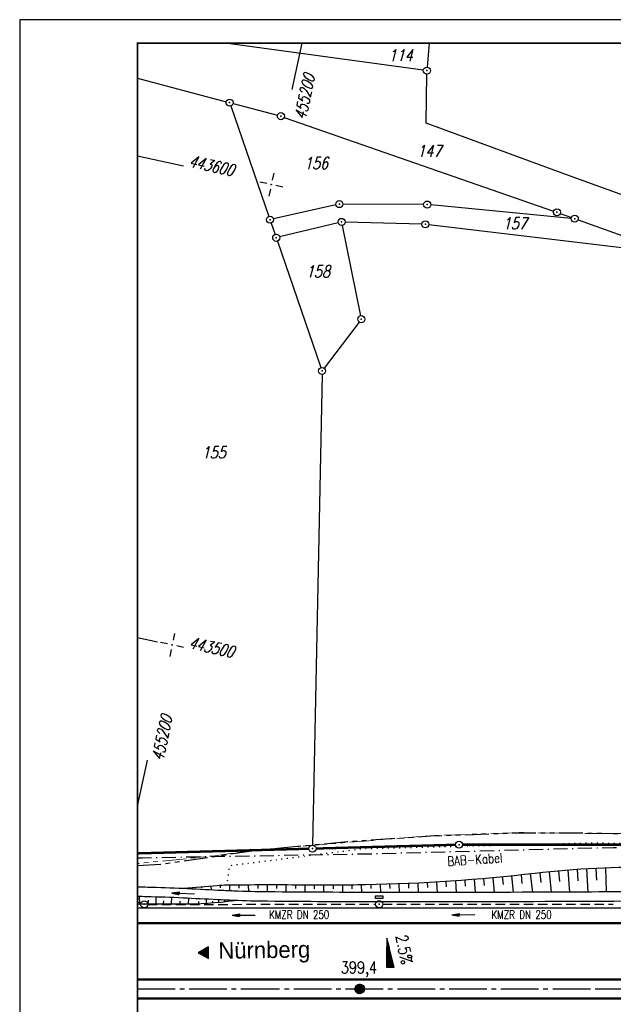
# Model space of a CAD drawing. Extents: x 0 to 1135, y 0 to 420.
# Tile 9 of 61: x 0 to 126, y 211 to 420. Entities that reach past the tile are written whole.
import ezdxf
from ezdxf.enums import TextEntityAlignment as Align

# ---------------------------------------------------------------- set-up
doc = ezdxf.new("R2010")
doc.units = 0
doc.header["$LTSCALE"] = 2
doc.header["$MEASUREMENT"] = 0
for name, pattern in [('ACHSE', [5.5, 4, -0.5, 0.5, -0.5]), ('AUSGEZOGEN', [0]), ('BAB-FM2', [2.6, 1.5, -0.5, 0.1, -0.5]), ('GESTRICH-X2', [1.5, 1, -0.5]), ('PHANTOMX2', [5, 2.5, -0.5, 0.5, -0.5, 0.5, -0.5]), ('PUNKTX2_STR', [0.6, 0.1, -0.5])]:
    doc.linetypes.add(name, pattern=pattern)
doc.layers.get('0').update_dxf_attribs({"color": 8, "linetype": 'AUSGEZOGEN'})
for name, color, linetype in [('ACHSETOP', 250, 'ACHSE'), ('BAB_FM', 8, 'BAB-FM2'), ('BOESCHG', 8, 'AUSGEZOGEN'), ('DURCHL', 200, 'GESTRICH-X2'), ('FBRTOP', 8, 'AUSGEZOGEN'), ('FLSTNR', 8, 'AUSGEZOGEN'), ('GEF', 8, 'AUSGEZOGEN'), ('GRENZL', 8, 'AUSGEZOGEN'), ('GRENZL-BAB', 7, 'AUSGEZOGEN'), ('GRENZP', 8, 'AUSGEZOGEN'), ('GRENZP-BAB', 7, 'AUSGEZOGEN'), ('HEKT_B', 250, 'CONTINUOUS'), ('KANAL', 200, 'GESTRICH-X2'), ('Lichtwellenleiter COLT', 8, 'PHANTOMX2'), ('Lichtwellenleiter GLH', 8, 'PHANTOMX2'), ('MULDE', 8, 'AUSGEZOGEN'), ('NETZ', 250, 'AUSGEZOGEN'), ('NUTZUNG', 8, 'PUNKTX2_STR'), ('PFEIL', 200, 'CONTINUOUS'), ('PFEILTOP', 8, 'AUSGEZOGEN'), ('RAHMEN', 250, 'AUSGEZOGEN'), ('RICHTUNG', 250, 'CONTINUOUS'), ('SCHSYMBOL', 200, 'AUSGEZOGEN'), ('TEXTO', 200, 'CONTINUOUS')]:
    doc.layers.add(name, color=color, linetype=linetype)
doc.styles.add('ROMANS', font='romans.shx', dxfattribs={"width": 0.8})
doc.styles.add('UNIR-O', font='unir_o.shx')

# ---------------------------------------------------------------- blocks, each defined once
blk = doc.blocks.new('IKR')
at = {"color": 0}
for p, q in [((0, 1), (0, 2.5)), ((-2.5, 0), (-1, 0)), ((1, 0), (2.5, 0)), ((0, -2.5), (0, -1))]:
    blk.add_line(p, q, dxfattribs=at)
blk.add_circle((0, 0), 0.05, dxfattribs=at)
blk.add_point((0, 0), dxfattribs=at)
blk = doc.blocks.new('GST')
at = {"color": 0}
blk.add_circle((0, 0), 0.75, dxfattribs=at)
blk.add_point((0, 0), dxfattribs=at)
blk = doc.blocks.new('10')
blk.add_blockref('GST', (0, 0))
blk = doc.blocks.new('13')
blk.add_lwpolyline([(0.76, 1.22), (-0.75, 1.22), (-0.75, 1.8), (0.76, 1.8)], close=True)
at = {"rotation": 180}
blk.add_blockref('GST', (0, 0), dxfattribs=at)
blk = doc.blocks.new('*X18')
at = {"color": 0}
for p, q in [((212.23, 257.39), (213.24, 258.4)), ((212.24, 257.33), (213.31, 258.4)), ((212.24, 257.47), (213.17, 258.4)), ((212.24, 257.26), (213.37, 258.39)), ((212.24, 257.55), (213.09, 258.39)), ((212.25, 257.2), (213.43, 258.38)), ((212.26, 257.63), (213, 258.37)), ((212.27, 257.14), (213.49, 258.37)), ((212.28, 257.09), (213.55, 258.35)), ((212.29, 257.73), (212.9, 258.35)), ((212.3, 257.04), (213.6, 258.33)), ((212.32, 256.99), (213.65, 258.31)), ((212.34, 257.86), (212.78, 258.29)), ((212.35, 256.94), (213.69, 258.29)), ((212.37, 256.9), (213.74, 258.26)), ((212.4, 256.85), (213.78, 258.24)), ((212.43, 256.81), (213.83, 258.21)), ((212.46, 256.77), (213.86, 258.18)), ((212.49, 256.73), (213.9, 258.14)), ((212.53, 256.7), (213.94, 258.11)), ((212.56, 256.66), (213.97, 258.07)), ((212.6, 256.63), (214.01, 258.03)), ((212.64, 256.6), (214.04, 257.99)), ((212.68, 256.57), (214.07, 257.95)), ((212.73, 256.54), (214.09, 257.91)), ((212.77, 256.52), (214.12, 257.86)), ((212.82, 256.49), (214.14, 257.82)), ((212.87, 256.47), (214.16, 257.77)), ((212.92, 256.45), (214.18, 257.72)), ((212.97, 256.44), (214.2, 257.66)), ((213.03, 256.42), (214.21, 257.6)), ((213.09, 256.41), (214.22, 257.54)), ((213.16, 256.41), (214.23, 257.48)), ((213.22, 256.4), (214.23, 257.41)), ((213.3, 256.41), (214.23, 257.34)), ((213.38, 256.41), (214.22, 257.26)), ((213.46, 256.43), (214.2, 257.17)), ((213.56, 256.46), (214.18, 257.07)), ((213.69, 256.51), (214.12, 256.95))]:
    blk.add_line(p, q, dxfattribs=at)
blk = doc.blocks.new('SRMAST2')
at = {"color": 0}
blk.add_circle((0, 0), 0.999, dxfattribs=at)
blk.add_point((0, 0), dxfattribs=at)
blk.add_blockref('*X18', (-213.23, -257.4))
blk = doc.blocks.new('PFEIL2')
at = {"color": 0}
for p, q in [((0.88, 0), (-2.4, -0.01)), ((0.88, -0.27), (0.88, 0.28)), ((0.88, 0.28), (2.43, 0.01)), ((0.91, 0.27), (0.88, 0.26)), ((0.97, 0.26), (0.88, 0.25)), ((1.02, 0.25), (0.88, 0.23)), ((1.07, 0.24), (0.88, 0.21)), ((1.13, 0.23), (0.88, 0.19)), ((1.18, 0.22), (0.88, 0.17)), ((1.24, 0.21), (0.88, 0.15)), ((1.29, 0.21), (0.88, 0.14)), ((1.34, 0.2), (0.88, 0.12)), ((1.4, 0.19), (0.88, 0.1)), ((1.45, 0.18), (0.88, 0.08)), ((1.51, 0.17), (0.88, 0.06)), ((1.56, 0.16), (0.88, 0.04)), ((1.61, 0.15), (0.88, 0.02)), ((1.67, 0.14), (0.88, 0.01)), ((1.72, 0.13), (0.88, -0.01)), ((1.78, 0.12), (0.88, -0.03)), ((1.83, 0.11), (0.88, -0.05)), ((1.88, 0.1), (0.88, -0.07)), ((1.94, 0.09), (0.88, -0.09)), ((2.05, 0.08), (0.88, -0.12)), ((1.99, 0.08), (0.88, -0.11)), ((2.1, 0.07), (0.88, -0.14)), ((2.15, 0.06), (0.88, -0.16)), ((2.21, 0.05), (0.88, -0.18)), ((2.26, 0.04), (0.88, -0.2)), ((2.32, 0.03), (0.88, -0.22)), ((2.37, 0.02), (0.88, -0.23)), ((2.42, 0.01), (0.88, -0.25)), ((2.43, 0.01), (0.88, -0.27))]:
    blk.add_line(p, q, dxfattribs=at)
blk = doc.blocks.new('RPFEIL')
at = {"color": 0}
for p, q in [((0, 0), (-1.25, -2.17)), ((-1.15, -2.17), (-1.15, -1.99)), ((-1.05, -2.17), (-1.05, -1.82)), ((-0.95, -2.17), (-0.95, -1.65)), ((-0.85, -2.17), (-0.85, -1.47)), ((-0.75, -2.17), (-0.75, -1.3)), ((-0.65, -2.17), (-0.65, -1.13)), ((-0.55, -2.17), (-0.55, -0.95)), ((-0.45, -2.17), (-0.45, -0.78)), ((-0.35, -2.17), (-0.35, -0.61)), ((-0.25, -2.17), (-0.25, -0.43)), ((-0.15, -2.17), (-0.15, -0.26)), ((-0.05, -2.17), (-0.05, -0.09)), ((1.25, -2.17), (0, 0)), ((0.05, -2.17), (0.05, -0.09)), ((0.15, -2.17), (0.15, -0.26)), ((0.25, -2.17), (0.25, -0.43)), ((0.35, -2.17), (0.35, -0.61)), ((0.45, -2.17), (0.45, -0.78)), ((0.55, -2.17), (0.55, -0.95)), ((0.65, -2.17), (0.65, -1.13)), ((0.75, -2.17), (0.75, -1.3)), ((0.85, -2.17), (0.85, -1.47)), ((0.95, -2.17), (0.95, -1.65)), ((1.05, -2.17), (1.05, -1.82)), ((1.15, -2.17), (1.15, -1.99)), ((-1.25, -2.17), (1.25, -2.17))]:
    blk.add_line(p, q, dxfattribs=at)
blk = doc.blocks.new('*X16')
at = {"color": 0}
for p, q in [((725.83, 193.84), (727.44, 195.45)), ((725.83, 193.85), (727.43, 195.45)), ((725.83, 193.86), (727.42, 195.45)), ((725.83, 193.87), (727.41, 195.45)), ((725.83, 193.88), (727.4, 195.45)), ((725.83, 193.89), (727.39, 195.45)), ((725.83, 193.9), (727.38, 195.45)), ((725.83, 193.91), (727.37, 195.45)), ((725.83, 193.91), (727.37, 195.45)), ((725.83, 193.92), (727.36, 195.45)), ((725.83, 193.93), (727.35, 195.45)), ((725.83, 193.94), (727.34, 195.45)), ((725.83, 193.95), (727.33, 195.45)), ((725.83, 193.96), (727.32, 195.45)), ((725.83, 193.97), (727.31, 195.45)), ((725.83, 193.98), (727.3, 195.45)), ((725.83, 193.99), (727.29, 195.45)), ((725.83, 193.99), (727.29, 195.45)), ((725.83, 194), (727.28, 195.45)), ((725.83, 194.01), (727.27, 195.45)), ((725.83, 194.02), (727.26, 195.45)), ((725.83, 194.03), (727.25, 195.45)), ((725.83, 194.04), (727.24, 195.45)), ((725.83, 194.05), (727.23, 195.45)), ((725.83, 194.06), (727.22, 195.45)), ((725.83, 194.06), (727.21, 195.45)), ((725.83, 194.07), (727.21, 195.45)), ((725.83, 194.08), (727.2, 195.45)), ((725.83, 194.09), (727.19, 195.45)), ((725.83, 194.1), (727.18, 195.45)), ((725.83, 194.11), (727.17, 195.45)), ((725.83, 194.12), (727.16, 195.45)), ((725.83, 194.13), (727.15, 195.45)), ((725.83, 194.14), (727.14, 195.45)), ((725.83, 194.14), (727.14, 195.45)), ((725.83, 194.15), (727.13, 195.45)), ((725.83, 194.16), (727.12, 195.45)), ((725.83, 194.17), (727.11, 195.45)), ((725.83, 194.18), (727.1, 195.45)), ((725.83, 194.19), (727.09, 195.45)), ((725.83, 194.2), (727.08, 195.45)), ((725.83, 194.21), (727.07, 195.45)), ((725.83, 194.21), (727.06, 195.45)), ((725.83, 194.22), (727.06, 195.45)), ((725.83, 194.23), (727.05, 195.45)), ((725.83, 194.24), (727.04, 195.45)), ((725.83, 194.25), (727.03, 195.45)), ((725.83, 194.26), (727.02, 195.45)), ((725.83, 194.27), (727.01, 195.45)), ((725.83, 194.28), (727, 195.45)), ((725.83, 194.29), (726.99, 195.45)), ((725.83, 194.29), (726.99, 195.45)), ((725.83, 194.3), (726.98, 195.45)), ((725.83, 194.31), (726.97, 195.45)), ((725.83, 194.32), (726.96, 195.45)), ((725.83, 194.33), (726.95, 195.45)), ((725.83, 194.34), (726.94, 195.45)), ((725.83, 194.35), (726.93, 195.45)), ((725.83, 194.36), (726.92, 195.45)), ((725.83, 194.37), (726.91, 195.45)), ((725.83, 194.37), (726.91, 195.45)), ((725.83, 194.38), (726.9, 195.45)), ((725.83, 194.39), (726.89, 195.45)), ((725.83, 194.4), (726.88, 195.45)), ((725.83, 194.41), (726.87, 195.45)), ((725.83, 194.42), (726.86, 195.45)), ((725.83, 194.43), (726.85, 195.45)), ((725.83, 194.44), (726.84, 195.45)), ((725.83, 194.44), (726.83, 195.45)), ((725.83, 194.45), (726.83, 195.45)), ((725.83, 194.46), (726.82, 195.45)), ((725.83, 194.47), (726.81, 195.45)), ((725.83, 194.48), (726.8, 195.45)), ((725.83, 194.49), (726.79, 195.45)), ((725.83, 194.5), (726.78, 195.45)), ((725.83, 194.51), (726.77, 195.45)), ((725.83, 194.52), (726.76, 195.45)), ((725.83, 194.52), (726.76, 195.45)), ((725.83, 194.53), (726.75, 195.45)), ((725.83, 194.54), (726.74, 195.45)), ((725.83, 194.55), (726.73, 195.45)), ((725.83, 194.56), (726.72, 195.45)), ((725.83, 194.57), (726.71, 195.45)), ((725.83, 194.58), (726.7, 195.45)), ((725.83, 194.59), (726.69, 195.45)), ((725.83, 194.59), (726.68, 195.45)), ((725.83, 194.6), (726.68, 195.45)), ((725.83, 194.61), (726.67, 195.45)), ((725.83, 194.62), (726.66, 195.45)), ((725.83, 194.63), (726.65, 195.45)), ((725.83, 194.64), (726.64, 195.45)), ((725.83, 194.65), (726.63, 195.45)), ((725.83, 194.66), (726.62, 195.45)), ((725.83, 194.67), (726.61, 195.45)), ((725.83, 194.67), (726.61, 195.45)), ((725.83, 194.68), (726.6, 195.45)), ((725.83, 194.69), (726.59, 195.45)), ((725.83, 194.7), (726.58, 195.45)), ((725.83, 194.71), (726.57, 195.45)), ((725.83, 194.72), (726.56, 195.45)), ((725.83, 194.73), (726.55, 195.45)), ((725.83, 194.74), (726.54, 195.45)), ((725.83, 194.75), (726.53, 195.45)), ((725.83, 194.75), (726.53, 195.45)), ((725.83, 194.76), (726.52, 195.45)), ((725.83, 194.77), (726.51, 195.45)), ((725.83, 194.78), (726.5, 195.45)), ((725.83, 194.79), (726.49, 195.45)), ((725.83, 194.8), (726.48, 195.45)), ((725.83, 194.81), (726.47, 195.45)), ((725.83, 194.82), (726.46, 195.45)), ((725.83, 194.82), (726.45, 195.45)), ((725.83, 194.83), (726.45, 195.45)), ((725.83, 194.84), (726.44, 195.45)), ((725.83, 194.85), (726.43, 195.45)), ((725.83, 194.86), (726.42, 195.45)), ((725.83, 194.87), (726.41, 195.45)), ((725.83, 194.88), (726.4, 195.45)), ((725.83, 194.89), (726.39, 195.45)), ((725.83, 194.9), (726.38, 195.45)), ((725.83, 194.9), (726.38, 195.45)), ((725.83, 194.91), (726.37, 195.45)), ((725.83, 194.92), (726.36, 195.45)), ((725.83, 194.93), (726.35, 195.45)), ((725.83, 194.94), (726.34, 195.45)), ((725.83, 194.95), (726.33, 195.45)), ((725.83, 194.96), (726.32, 195.45)), ((725.83, 194.97), (726.31, 195.45)), ((725.83, 194.98), (726.3, 195.45)), ((725.83, 194.98), (726.3, 195.45)), ((725.83, 194.99), (726.29, 195.45)), ((725.83, 195), (726.28, 195.45)), ((725.83, 195.01), (726.27, 195.45)), ((725.83, 195.02), (726.26, 195.45)), ((725.83, 195.03), (726.25, 195.45)), ((725.83, 195.04), (726.24, 195.45)), ((725.83, 195.05), (726.23, 195.45)), ((725.83, 195.05), (726.22, 195.45)), ((725.83, 195.06), (726.22, 195.45)), ((725.83, 195.07), (726.21, 195.45)), ((725.83, 195.08), (726.2, 195.45)), ((725.83, 195.09), (726.19, 195.45)), ((725.83, 195.1), (726.18, 195.45)), ((725.83, 195.11), (726.17, 195.45)), ((725.83, 195.12), (726.16, 195.45)), ((725.83, 195.13), (726.15, 195.45)), ((725.83, 195.13), (726.15, 195.45)), ((725.83, 195.14), (726.14, 195.45)), ((725.83, 195.15), (726.13, 195.45)), ((725.83, 195.16), (726.12, 195.45)), ((725.83, 195.17), (726.11, 195.45)), ((725.83, 195.18), (726.1, 195.45)), ((725.83, 195.19), (726.09, 195.45)), ((725.83, 195.2), (726.08, 195.45)), ((725.83, 195.2), (726.07, 195.45)), ((725.83, 195.21), (726.07, 195.45)), ((725.83, 195.22), (726.06, 195.45)), ((725.83, 195.23), (726.05, 195.45)), ((725.83, 195.24), (726.04, 195.45)), ((725.83, 195.25), (726.03, 195.45)), ((725.83, 195.26), (726.02, 195.45)), ((725.83, 195.27), (726.01, 195.45)), ((725.83, 195.28), (726, 195.45)), ((725.83, 195.28), (726, 195.45)), ((725.83, 195.29), (725.99, 195.45)), ((725.83, 195.3), (725.98, 195.45)), ((725.83, 195.31), (725.97, 195.45)), ((725.83, 195.32), (725.96, 195.45)), ((725.83, 195.33), (725.95, 195.45)), ((725.83, 195.34), (725.94, 195.45)), ((725.83, 195.35), (725.93, 195.45)), ((725.83, 195.36), (725.92, 195.45)), ((725.83, 195.36), (725.92, 195.45)), ((725.83, 195.37), (725.91, 195.45)), ((725.83, 195.38), (725.9, 195.45)), ((725.83, 195.39), (725.89, 195.45)), ((725.83, 195.4), (725.88, 195.45)), ((725.83, 195.41), (725.87, 195.45)), ((725.83, 195.42), (725.86, 195.45)), ((725.83, 195.43), (725.85, 195.45)), ((725.83, 195.43), (725.84, 195.45)), ((725.83, 195.44), (725.84, 195.45)), ((725.83, 193.83), (727.43, 195.43)), ((725.83, 193.82), (727.43, 195.42)), ((725.83, 193.81), (727.43, 195.41)), ((725.83, 193.8), (727.42, 195.4)), ((725.83, 193.79), (727.42, 195.38)), ((725.83, 193.78), (727.42, 195.37)), ((725.83, 193.77), (727.41, 195.36)), ((725.83, 193.76), (727.41, 195.35)), ((725.83, 193.76), (727.41, 195.34)), ((725.83, 193.75), (727.4, 195.32)), ((725.83, 193.74), (727.4, 195.31)), ((725.83, 193.73), (727.4, 195.3)), ((725.83, 193.72), (727.4, 195.29)), ((725.83, 193.71), (727.39, 195.28)), ((725.83, 193.7), (727.39, 195.26)), ((725.83, 193.69), (727.39, 195.25)), ((725.83, 193.68), (727.38, 195.24)), ((725.83, 193.68), (727.38, 195.23)), ((725.83, 193.67), (727.38, 195.22)), ((725.83, 193.66), (727.37, 195.2)), ((725.83, 193.65), (727.37, 195.19)), ((725.83, 193.64), (727.37, 195.18)), ((725.83, 193.63), (727.36, 195.17)), ((725.83, 193.62), (727.36, 195.16)), ((725.83, 193.61), (727.36, 195.14)), ((725.83, 193.61), (727.35, 195.13)), ((725.83, 193.6), (727.35, 195.12)), ((725.83, 193.59), (727.35, 195.11)), ((725.83, 193.58), (727.34, 195.1)), ((725.83, 193.57), (727.34, 195.08)), ((725.83, 193.56), (727.34, 195.07)), ((725.83, 193.55), (727.34, 195.06)), ((725.83, 193.54), (727.33, 195.05)), ((725.83, 193.53), (727.33, 195.04)), ((725.83, 193.53), (727.33, 195.02)), ((725.83, 193.52), (727.32, 195.01)), ((725.83, 193.51), (727.32, 195)), ((725.83, 193.5), (727.32, 194.99)), ((725.83, 193.49), (727.31, 194.98)), ((725.83, 193.48), (727.31, 194.96)), ((725.83, 193.47), (727.31, 194.95)), ((725.83, 193.46), (727.3, 194.94)), ((725.83, 193.45), (727.3, 194.93)), ((725.83, 193.45), (727.3, 194.92)), ((725.83, 193.44), (727.29, 194.91)), ((725.83, 193.43), (727.29, 194.89)), ((725.83, 193.42), (727.29, 194.88)), ((725.83, 193.41), (727.29, 194.87)), ((725.83, 193.4), (727.28, 194.86)), ((725.83, 193.39), (727.28, 194.85)), ((725.83, 193.38), (727.28, 194.83)), ((725.83, 193.38), (727.27, 194.82)), ((725.83, 193.37), (727.27, 194.81)), ((725.83, 193.36), (727.27, 194.8)), ((725.83, 193.35), (727.26, 194.79)), ((725.83, 193.34), (727.26, 194.77)), ((725.83, 193.33), (727.26, 194.76)), ((725.83, 193.32), (727.25, 194.75)), ((725.83, 193.31), (727.25, 194.74)), ((725.83, 193.3), (727.25, 194.73)), ((725.83, 193.3), (727.24, 194.71)), ((725.83, 193.29), (727.24, 194.7)), ((725.83, 193.28), (727.24, 194.69)), ((725.83, 193.27), (727.23, 194.68)), ((725.83, 193.26), (727.23, 194.67)), ((725.83, 193.25), (727.23, 194.65)), ((725.83, 193.24), (727.23, 194.64)), ((725.83, 193.23), (727.22, 194.63)), ((725.83, 193.22), (727.22, 194.62)), ((725.83, 193.22), (727.22, 194.61)), ((725.83, 193.21), (727.21, 194.59)), ((725.83, 193.2), (727.21, 194.58)), ((725.83, 193.19), (727.21, 194.57)), ((725.83, 193.18), (727.2, 194.56)), ((725.83, 193.17), (727.2, 194.55)), ((725.83, 193.16), (727.2, 194.53)), ((725.83, 193.15), (727.19, 194.52)), ((725.83, 193.15), (727.19, 194.51)), ((725.83, 193.14), (727.19, 194.5)), ((725.83, 193.13), (727.18, 194.49)), ((725.83, 193.12), (727.18, 194.47)), ((725.83, 193.11), (727.18, 194.46)), ((725.83, 193.1), (727.17, 194.45)), ((725.83, 193.09), (727.17, 194.44)), ((725.83, 193.08), (727.17, 194.43)), ((725.83, 193.07), (727.17, 194.41)), ((725.83, 193.07), (727.16, 194.4)), ((725.83, 193.06), (727.16, 194.39)), ((725.83, 193.05), (727.16, 194.38)), ((725.83, 193.04), (727.15, 194.37)), ((725.83, 193.03), (727.15, 194.35)), ((725.83, 193.02), (727.15, 194.34)), ((725.83, 193.01), (727.14, 194.33)), ((725.83, 193), (727.14, 194.32)), ((725.83, 193), (727.14, 194.31)), ((725.83, 192.99), (727.13, 194.29)), ((725.83, 192.98), (727.13, 194.28)), ((725.83, 192.97), (727.13, 194.27)), ((725.83, 192.96), (727.12, 194.26)), ((725.83, 192.95), (727.12, 194.25)), ((725.83, 192.94), (727.12, 194.23)), ((725.83, 192.93), (727.11, 194.22)), ((725.83, 192.92), (727.11, 194.21)), ((725.83, 192.92), (727.11, 194.2)), ((725.83, 192.91), (727.11, 194.19)), ((725.83, 192.9), (727.1, 194.17)), ((725.83, 192.89), (727.1, 194.16)), ((725.83, 192.88), (727.1, 194.15)), ((725.83, 192.87), (727.09, 194.14)), ((725.83, 192.86), (727.09, 194.13)), ((725.83, 192.85), (727.09, 194.11)), ((725.83, 192.84), (727.08, 194.1)), ((725.83, 192.84), (727.08, 194.09)), ((725.83, 192.83), (727.08, 194.08)), ((725.83, 192.82), (727.07, 194.07)), ((725.83, 192.81), (727.07, 194.05)), ((725.83, 192.8), (727.07, 194.04)), ((725.83, 192.79), (727.06, 194.03)), ((725.83, 192.78), (727.06, 194.02)), ((725.83, 192.77), (727.06, 194.01)), ((725.83, 192.77), (727.05, 193.99)), ((725.83, 192.76), (727.05, 193.98)), ((725.83, 192.75), (727.05, 193.97)), ((725.83, 192.74), (727.05, 193.96)), ((725.83, 192.73), (727.04, 193.95)), ((725.83, 192.72), (727.04, 193.93)), ((725.83, 192.71), (727.04, 193.92)), ((725.83, 192.7), (727.03, 193.91)), ((725.83, 192.69), (727.03, 193.9)), ((725.83, 192.69), (727.03, 193.89)), ((725.83, 192.68), (727.02, 193.87)), ((725.83, 192.67), (727.02, 193.86)), ((725.83, 192.66), (727.02, 193.85)), ((725.83, 192.65), (727.01, 193.84)), ((725.83, 192.64), (727.01, 193.83)), ((725.83, 192.63), (727.01, 193.81)), ((725.83, 192.62), (727, 193.8)), ((725.83, 192.62), (727, 193.79)), ((725.83, 192.61), (727, 193.78)), ((725.83, 192.6), (726.99, 193.77)), ((725.83, 192.59), (726.99, 193.75)), ((725.83, 192.58), (726.99, 193.74)), ((725.83, 192.57), (726.99, 193.73)), ((725.83, 192.56), (726.98, 193.72)), ((725.83, 192.55), (726.98, 193.71)), ((725.83, 192.54), (726.98, 193.69)), ((725.83, 192.54), (726.97, 193.68)), ((725.83, 192.53), (726.97, 193.67)), ((725.83, 192.52), (726.97, 193.66)), ((725.83, 192.51), (726.96, 193.65)), ((725.83, 192.5), (726.96, 193.63)), ((725.83, 192.49), (726.96, 193.62)), ((725.83, 192.48), (726.95, 193.61)), ((725.83, 192.47), (726.95, 193.6)), ((725.83, 192.46), (726.95, 193.59)), ((725.83, 192.46), (726.94, 193.57)), ((725.83, 192.45), (726.94, 193.56)), ((725.83, 192.44), (726.94, 193.55)), ((725.83, 192.43), (726.94, 193.54)), ((725.83, 192.42), (726.93, 193.53)), ((725.83, 192.41), (726.93, 193.51)), ((725.83, 192.4), (726.93, 193.5)), ((725.83, 192.39), (726.92, 193.49)), ((725.83, 192.39), (726.92, 193.48)), ((725.83, 192.38), (726.92, 193.47)), ((725.83, 192.37), (726.91, 193.45)), ((725.83, 192.36), (726.91, 193.44)), ((725.83, 192.35), (726.91, 193.43)), ((725.83, 192.34), (726.9, 193.42)), ((725.83, 192.33), (726.9, 193.41)), ((725.83, 192.32), (726.9, 193.39)), ((725.83, 192.31), (726.89, 193.38)), ((725.83, 192.31), (726.89, 193.37)), ((725.83, 192.3), (726.89, 193.36)), ((725.83, 192.29), (726.88, 193.35)), ((725.83, 192.28), (726.88, 193.33)), ((725.83, 192.27), (726.88, 193.32)), ((725.83, 192.26), (726.88, 193.31)), ((725.83, 192.25), (726.87, 193.3)), ((725.83, 192.24), (726.87, 193.29)), ((725.83, 192.24), (726.87, 193.27)), ((725.83, 192.23), (726.86, 193.26)), ((725.83, 192.22), (726.86, 193.25)), ((725.83, 192.21), (726.86, 193.24)), ((725.83, 192.2), (726.85, 193.23)), ((725.83, 192.19), (726.85, 193.21)), ((725.83, 192.18), (726.85, 193.2)), ((725.83, 192.17), (726.84, 193.19)), ((725.83, 192.16), (726.84, 193.18)), ((725.83, 192.16), (726.84, 193.17)), ((725.83, 192.15), (726.83, 193.15)), ((725.83, 192.14), (726.83, 193.14)), ((725.83, 192.13), (726.83, 193.13)), ((725.83, 192.12), (726.82, 193.12)), ((725.83, 192.11), (726.82, 193.11)), ((725.83, 192.1), (726.82, 193.09)), ((725.83, 192.09), (726.82, 193.08)), ((725.83, 192.08), (726.81, 193.07)), ((725.83, 192.08), (726.81, 193.06)), ((725.83, 192.07), (726.81, 193.05)), ((725.83, 192.06), (726.8, 193.03)), ((725.83, 192.05), (726.8, 193.02)), ((725.83, 192.04), (726.8, 193.01)), ((725.83, 192.03), (726.79, 193)), ((725.83, 192.02), (726.79, 192.99)), ((725.83, 192.01), (726.79, 192.97)), ((725.83, 192.01), (726.78, 192.96)), ((725.83, 192), (726.78, 192.95)), ((725.83, 191.99), (726.78, 192.94)), ((725.83, 191.98), (726.77, 192.93)), ((725.83, 191.97), (726.77, 192.91)), ((725.83, 191.96), (726.77, 192.9)), ((725.83, 191.95), (726.76, 192.89)), ((725.83, 191.94), (726.76, 192.88)), ((725.83, 191.93), (726.76, 192.87)), ((725.83, 191.93), (726.76, 192.85)), ((725.83, 191.92), (726.75, 192.84)), ((725.83, 191.91), (726.75, 192.83)), ((725.83, 191.9), (726.75, 192.82)), ((725.83, 191.89), (726.74, 192.81)), ((725.83, 191.88), (726.74, 192.79)), ((725.83, 191.87), (726.74, 192.78)), ((725.83, 191.86), (726.73, 192.77)), ((725.83, 191.85), (726.73, 192.76)), ((725.83, 191.85), (726.73, 192.75)), ((725.83, 191.84), (726.72, 192.73)), ((725.83, 191.83), (726.72, 192.72)), ((725.83, 191.82), (726.72, 192.71)), ((725.83, 191.81), (726.71, 192.7)), ((725.83, 191.8), (726.71, 192.69)), ((725.83, 191.79), (726.71, 192.67)), ((725.83, 191.78), (726.7, 192.66)), ((725.83, 191.78), (726.7, 192.65)), ((725.83, 191.77), (726.7, 192.64)), ((725.83, 191.76), (726.7, 192.63)), ((725.83, 191.75), (726.69, 192.61)), ((725.83, 191.74), (726.69, 192.6)), ((725.83, 191.73), (726.69, 192.59)), ((725.83, 191.72), (726.68, 192.58)), ((725.83, 191.71), (726.68, 192.57)), ((725.83, 191.7), (726.68, 192.55)), ((725.83, 191.7), (726.67, 192.54)), ((725.83, 191.69), (726.67, 192.53)), ((725.83, 191.68), (726.67, 192.52)), ((725.83, 191.67), (726.66, 192.51)), ((725.83, 191.66), (726.66, 192.49)), ((725.83, 191.65), (726.66, 192.48)), ((725.83, 191.64), (726.65, 192.47)), ((725.83, 191.63), (726.65, 192.46)), ((725.83, 191.63), (726.65, 192.45)), ((725.83, 191.62), (726.64, 192.43)), ((725.83, 191.61), (726.64, 192.42)), ((725.83, 191.6), (726.64, 192.41)), ((725.83, 191.59), (726.64, 192.4)), ((725.83, 191.58), (726.63, 192.39)), ((725.83, 191.57), (726.63, 192.37)), ((725.83, 191.56), (726.63, 192.36)), ((725.83, 191.55), (726.62, 192.35)), ((725.83, 191.55), (726.62, 192.34)), ((725.83, 191.54), (726.62, 192.33)), ((725.83, 191.53), (726.61, 192.31)), ((725.83, 191.52), (726.61, 192.3)), ((725.83, 191.51), (726.61, 192.29)), ((725.83, 191.5), (726.6, 192.28)), ((725.83, 191.49), (726.6, 192.27)), ((725.83, 191.48), (726.6, 192.25)), ((725.83, 191.47), (726.59, 192.24)), ((725.83, 191.47), (726.59, 192.23)), ((725.83, 191.46), (726.59, 192.22)), ((725.83, 191.45), (726.59, 192.21)), ((725.83, 191.44), (726.58, 192.19)), ((725.83, 191.43), (726.58, 192.18)), ((725.83, 191.42), (726.58, 192.17)), ((725.83, 191.41), (726.57, 192.16)), ((725.83, 191.4), (726.57, 192.15)), ((725.83, 191.4), (726.57, 192.13)), ((725.83, 191.39), (726.56, 192.12)), ((725.83, 191.38), (726.56, 192.11)), ((725.83, 191.37), (726.56, 192.1)), ((725.83, 191.36), (726.55, 192.09)), ((725.83, 191.35), (726.55, 192.07)), ((725.83, 191.34), (726.55, 192.06)), ((725.83, 191.33), (726.54, 192.05)), ((725.83, 191.32), (726.54, 192.04)), ((725.83, 191.32), (726.54, 192.03)), ((725.83, 191.31), (726.53, 192.01)), ((725.83, 191.3), (726.53, 192)), ((725.83, 191.29), (726.53, 191.99)), ((725.83, 191.28), (726.53, 191.98)), ((725.83, 191.27), (726.52, 191.97)), ((725.83, 191.26), (726.52, 191.95)), ((725.83, 191.25), (726.52, 191.94)), ((725.83, 191.25), (726.51, 191.93)), ((725.83, 191.24), (726.51, 191.92)), ((725.83, 191.23), (726.51, 191.91)), ((725.83, 191.22), (726.5, 191.89)), ((725.83, 191.21), (726.5, 191.88)), ((725.83, 191.2), (726.5, 191.87)), ((725.83, 191.19), (726.49, 191.86)), ((725.83, 191.18), (726.49, 191.85)), ((725.83, 191.17), (726.49, 191.84)), ((725.83, 191.17), (726.48, 191.82)), ((725.83, 191.16), (726.48, 191.81)), ((725.83, 191.15), (726.48, 191.8)), ((725.83, 191.14), (726.47, 191.79)), ((725.83, 191.13), (726.47, 191.78)), ((725.83, 191.12), (726.47, 191.76)), ((725.83, 191.11), (726.47, 191.75)), ((725.83, 191.1), (726.46, 191.74)), ((725.83, 191.09), (726.46, 191.73)), ((725.83, 191.09), (726.46, 191.72)), ((725.83, 191.08), (726.45, 191.7)), ((725.83, 191.07), (726.45, 191.69)), ((725.83, 191.06), (726.45, 191.68)), ((725.83, 191.05), (726.44, 191.67)), ((725.83, 191.04), (726.44, 191.66)), ((725.83, 191.03), (726.44, 191.64)), ((725.83, 191.02), (726.43, 191.63)), ((725.83, 191.02), (726.43, 191.62)), ((725.83, 191.01), (726.43, 191.61)), ((725.83, 191), (726.42, 191.6)), ((725.83, 190.99), (726.42, 191.58)), ((725.83, 190.98), (726.42, 191.57)), ((725.83, 190.97), (726.41, 191.56)), ((725.83, 190.96), (726.41, 191.55)), ((725.83, 190.95), (726.41, 191.54)), ((725.83, 190.94), (726.41, 191.52)), ((725.83, 190.94), (726.4, 191.51)), ((725.83, 190.93), (726.4, 191.5)), ((725.83, 190.92), (726.4, 191.49)), ((725.83, 190.91), (726.39, 191.48)), ((725.83, 190.9), (726.39, 191.46)), ((725.83, 190.89), (726.39, 191.45)), ((725.83, 190.88), (726.38, 191.44)), ((725.83, 190.87), (726.38, 191.43)), ((725.83, 190.87), (726.38, 191.42)), ((725.83, 190.86), (726.37, 191.4)), ((725.83, 190.85), (726.37, 191.39)), ((725.83, 190.84), (726.37, 191.38)), ((725.83, 190.83), (726.36, 191.37)), ((725.83, 190.82), (726.36, 191.36)), ((725.83, 190.81), (726.36, 191.34)), ((725.83, 190.8), (726.35, 191.33)), ((725.83, 190.79), (726.35, 191.32)), ((725.83, 190.79), (726.35, 191.31)), ((725.83, 190.78), (726.35, 191.3)), ((725.83, 190.77), (726.34, 191.28)), ((725.83, 190.76), (726.34, 191.27)), ((725.83, 190.75), (726.34, 191.26)), ((725.83, 190.74), (726.33, 191.25)), ((725.83, 190.73), (726.33, 191.24)), ((725.83, 190.72), (726.33, 191.22)), ((725.83, 190.71), (726.32, 191.21)), ((725.83, 190.71), (726.32, 191.2)), ((725.83, 190.7), (726.32, 191.19)), ((725.83, 190.69), (726.31, 191.18)), ((725.83, 190.68), (726.31, 191.16)), ((725.83, 190.67), (726.31, 191.15)), ((725.83, 190.66), (726.3, 191.14)), ((725.83, 190.65), (726.3, 191.13)), ((725.83, 190.64), (726.3, 191.12)), ((725.83, 190.64), (726.29, 191.1)), ((725.83, 190.63), (726.29, 191.09)), ((725.83, 190.62), (726.29, 191.08)), ((725.83, 190.61), (726.29, 191.07)), ((725.83, 190.6), (726.28, 191.06)), ((725.83, 190.59), (726.28, 191.04)), ((725.83, 190.58), (726.28, 191.03)), ((725.83, 190.57), (726.27, 191.02)), ((725.83, 190.56), (726.27, 191.01)), ((725.83, 190.56), (726.27, 191)), ((725.83, 190.55), (726.26, 190.98)), ((725.83, 190.54), (726.26, 190.97)), ((725.83, 190.53), (726.26, 190.96)), ((725.83, 190.52), (726.25, 190.95)), ((725.83, 190.51), (726.25, 190.94)), ((725.83, 190.5), (726.25, 190.92)), ((725.83, 190.49), (726.24, 190.91)), ((725.83, 190.48), (726.24, 190.9)), ((725.83, 190.48), (726.24, 190.89)), ((725.83, 190.47), (726.24, 190.88)), ((725.83, 190.46), (726.23, 190.86)), ((725.83, 190.45), (726.23, 190.85)), ((725.83, 190.44), (726.23, 190.84)), ((725.83, 190.43), (726.22, 190.83)), ((725.83, 190.42), (726.22, 190.82)), ((725.83, 190.41), (726.22, 190.8)), ((725.83, 190.41), (726.21, 190.79)), ((725.83, 190.4), (726.21, 190.78)), ((725.83, 190.39), (726.21, 190.77)), ((725.83, 190.38), (726.2, 190.76)), ((725.83, 190.37), (726.2, 190.74)), ((725.83, 190.36), (726.2, 190.73)), ((725.83, 190.35), (726.19, 190.72)), ((725.83, 190.34), (726.19, 190.71)), ((725.83, 190.33), (726.19, 190.7)), ((725.83, 190.33), (726.18, 190.68)), ((725.83, 190.32), (726.18, 190.67)), ((725.83, 190.31), (726.18, 190.66)), ((725.83, 190.3), (726.18, 190.65)), ((725.83, 190.29), (726.17, 190.64)), ((725.83, 190.28), (726.17, 190.62)), ((725.83, 190.27), (726.17, 190.61)), ((725.83, 190.26), (726.16, 190.6)), ((725.83, 190.26), (726.16, 190.59)), ((725.83, 190.25), (726.16, 190.58)), ((725.83, 190.24), (726.15, 190.56)), ((725.83, 190.23), (726.15, 190.55)), ((725.83, 190.22), (726.15, 190.54)), ((725.83, 190.21), (726.14, 190.53)), ((725.83, 190.2), (726.14, 190.52)), ((725.83, 190.19), (726.14, 190.5)), ((725.83, 190.18), (726.13, 190.49)), ((725.83, 190.18), (726.13, 190.48)), ((725.83, 190.17), (726.13, 190.47)), ((725.83, 190.16), (726.12, 190.46)), ((725.83, 190.15), (726.12, 190.44)), ((725.83, 190.14), (726.12, 190.43)), ((725.83, 190.13), (726.12, 190.42)), ((725.83, 190.12), (726.11, 190.41)), ((725.83, 190.11), (726.11, 190.4)), ((725.83, 190.1), (726.11, 190.38)), ((725.83, 190.1), (726.1, 190.37)), ((725.83, 190.09), (726.1, 190.36)), ((725.83, 190.08), (726.1, 190.35)), ((725.83, 190.07), (726.09, 190.34)), ((725.83, 190.06), (726.09, 190.32)), ((725.83, 190.05), (726.09, 190.31)), ((725.83, 190.04), (726.08, 190.3)), ((725.83, 190.03), (726.08, 190.29)), ((725.83, 190.03), (726.08, 190.28)), ((725.83, 190.02), (726.07, 190.26)), ((725.83, 190.01), (726.07, 190.25)), ((725.83, 190), (726.07, 190.24)), ((725.83, 189.99), (726.06, 190.23)), ((725.83, 189.98), (726.06, 190.22)), ((725.83, 189.97), (726.06, 190.2)), ((725.83, 189.96), (726.06, 190.19)), ((725.83, 189.95), (726.05, 190.18)), ((725.83, 189.95), (726.05, 190.17)), ((725.83, 189.94), (726.05, 190.16)), ((725.83, 189.93), (726.04, 190.14)), ((725.83, 189.92), (726.04, 190.13)), ((725.83, 189.91), (726.04, 190.12)), ((725.83, 189.9), (726.03, 190.11)), ((725.83, 189.89), (726.03, 190.1)), ((725.83, 189.88), (726.03, 190.08)), ((725.83, 189.88), (726.02, 190.07)), ((725.83, 189.87), (726.02, 190.06)), ((725.83, 189.86), (726.02, 190.05)), ((725.83, 189.85), (726.01, 190.04)), ((725.83, 189.84), (726.01, 190.02)), ((725.83, 189.83), (726.01, 190.01)), ((725.83, 189.82), (726, 190)), ((725.83, 189.81), (726, 189.99)), ((725.83, 189.8), (726, 189.98)), ((725.83, 189.8), (726, 189.96)), ((725.83, 189.79), (725.99, 189.95)), ((725.83, 189.78), (725.99, 189.94)), ((725.83, 189.77), (725.99, 189.93)), ((725.83, 189.76), (725.98, 189.92)), ((725.83, 189.75), (725.98, 189.9)), ((725.83, 189.74), (725.98, 189.89)), ((725.83, 189.73), (725.97, 189.88)), ((725.83, 189.72), (725.97, 189.87)), ((725.83, 189.72), (725.97, 189.86)), ((725.83, 189.71), (725.96, 189.84)), ((725.83, 189.7), (725.96, 189.83)), ((725.83, 189.69), (725.96, 189.82)), ((725.83, 189.68), (725.95, 189.81)), ((725.83, 189.67), (725.95, 189.8)), ((725.83, 189.66), (725.95, 189.78)), ((725.83, 189.65), (725.94, 189.77)), ((725.83, 189.65), (725.94, 189.76)), ((725.83, 189.64), (725.94, 189.75)), ((725.83, 189.63), (725.94, 189.74)), ((725.83, 189.62), (725.93, 189.72)), ((725.83, 189.61), (725.93, 189.71)), ((725.83, 189.6), (725.93, 189.7)), ((725.83, 189.59), (725.92, 189.69)), ((725.83, 189.58), (725.92, 189.68)), ((725.83, 189.57), (725.92, 189.66)), ((725.83, 189.57), (725.91, 189.65)), ((725.83, 189.56), (725.91, 189.64)), ((725.83, 189.55), (725.91, 189.63)), ((725.83, 189.54), (725.9, 189.62)), ((725.83, 189.53), (725.9, 189.6)), ((725.83, 189.52), (725.9, 189.59)), ((725.83, 189.51), (725.89, 189.58)), ((725.83, 189.5), (725.89, 189.57)), ((725.83, 189.49), (725.89, 189.56)), ((725.83, 189.49), (725.89, 189.54)), ((725.83, 189.48), (725.88, 189.53)), ((725.83, 189.47), (725.88, 189.52)), ((725.83, 189.46), (725.88, 189.51)), ((725.83, 189.45), (725.87, 189.5)), ((725.83, 189.44), (725.87, 189.48)), ((725.83, 189.43), (725.87, 189.47)), ((725.83, 189.42), (725.86, 189.46)), ((725.83, 189.42), (725.86, 189.45)), ((725.83, 189.41), (725.86, 189.44)), ((725.83, 189.4), (725.85, 189.42)), ((725.83, 189.39), (725.85, 189.41)), ((725.83, 189.38), (725.85, 189.4)), ((725.83, 189.37), (725.84, 189.39)), ((725.83, 189.36), (725.84, 189.38)), ((725.83, 189.35), (725.84, 189.36)), ((725.83, 189.34), (725.83, 189.35)), ((725.83, 189.34), (725.83, 189.34))]:
    blk.add_line(p, q, dxfattribs=at)
blk = doc.blocks.new('GEF')
at = {"color": 0}
for p, q in [((0.01, 0.02), (0.01, 6.15)), ((1.62, 6.15), (0.01, 0.02)), ((0.01, 6.15), (1.62, 6.15))]:
    blk.add_line(p, q, dxfattribs=at)
blk.add_blockref('*X16', (-725.82, -189.3), dxfattribs=at)

msp = doc.modelspace()

# ---------------------------------------------------------------- linework, layer by layer
at = {"layer": 'ACHSETOP'}
msp.add_lwpolyline([(25, 214.13), (47.23, 214.13), (122.23, 214.13), (322.23, 214.13), (472.23, 214.13), (647.23, 214.13), (872.23, 214.13), (950, 214.13)], dxfattribs=at)
at = {"layer": 'BAB_FM', "flags": 128}
msp.add_lwpolyline([(25, 242), (26.1, 242), (75.75, 242.88), (126.1, 244.2), (176.1, 244.2), (226.1, 243.8), (276, 244.3), (376.1, 244.4), (408.1, 245.7)], dxfattribs=at)
at = {"layer": 'BOESCHG'}
for p, q in [((108.48, 238.56), (108.93, 234.67)), ((110.47, 238.79), (110.7, 236.73)), ((112.46, 239), (112.9, 234.69)), ((114.45, 239.19), (114.65, 236.94)), ((116.44, 239.36), (116.82, 234.7)), ((118.44, 239.51), (118.6, 237.11)), ((120.43, 239.64), (120.72, 234.72)), ((122.43, 239.75), (122.55, 237.24)), ((124.43, 239.83), (124.62, 234.74)), ((76.57, 236.32), (76.62, 234.63)), ((78.57, 236.38), (78.6, 235.5)), ((80.57, 236.45), (80.64, 234.62)), ((82.57, 236.53), (82.61, 235.57)), ((84.57, 236.62), (84.66, 234.62)), ((86.56, 236.72), (86.62, 235.67)), ((88.56, 236.83), (88.69, 234.62)), ((90.56, 236.96), (90.63, 235.79)), ((92.55, 237.09), (92.73, 234.63)), ((94.55, 237.24), (94.65, 235.94)), ((96.54, 237.4), (96.76, 234.64)), ((98.53, 237.56), (98.66, 236.1)), ((100.53, 237.74), (100.81, 234.64)), ((102.52, 237.93), (102.68, 236.29)), ((104.51, 238.13), (104.86, 234.66)), ((106.5, 238.34), (106.7, 236.5)), ((36.6, 235.61), (36.62, 235.35)), ((38.59, 235.79), (38.61, 235.52)), ((40.58, 235.95), (40.65, 235.16)), ((42.58, 236.11), (42.61, 235.58)), ((44.57, 236.17), (44.59, 234.96)), ((46.57, 236.19), (46.58, 235.54)), ((48.57, 236.21), (48.58, 234.83)), ((50.57, 236.22), (50.58, 235.5)), ((52.57, 236.23), (52.58, 234.75)), ((54.57, 236.23), (54.57, 235.48)), ((56.57, 236.22), (56.57, 234.72)), ((58.57, 236.2), (58.57, 235.45)), ((60.57, 236.18), (60.56, 234.69)), ((62.57, 236.17), (62.57, 235.42)), ((64.57, 236.16), (64.57, 234.66)), ((66.57, 236.17), (66.58, 235.41)), ((68.57, 236.18), (68.59, 234.65)), ((70.57, 236.2), (70.58, 235.42)), ((72.57, 236.23), (72.6, 234.63)), ((74.57, 236.27), (74.59, 235.45)), ((25.49, 232.21), (25.48, 233.75)), ((27.31, 232.2), (27.33, 232.96)), ((28.96, 232.2), (28.98, 233.66)), ((30.58, 232.2), (30.6, 232.84)), ((32.28, 232.19), (32.3, 233.54)), ((34.08, 232.19), (34.08, 232.81)), ((35.89, 232.21), (35.96, 233.38)), ((38.04, 232.27), (38.03, 232.73)), ((39.67, 232.35), (39.71, 233.2)), ((41.02, 232.45), (41.03, 232.8)), ((42.32, 232.56), (42.33, 233.07)), ((43.59, 232.68), (43.58, 232.82))]:
    msp.add_line(p, q, dxfattribs=at)
for points in [[(77.84, 187.53, -0.001412), (78.98, 187.58, -0.003834), (79.4, 187.6, -0.000011), (82, 187.67, -0.00032), (82.09, 187.67, -0.000187), (88.1, 187.83, 0.000449), (94.11, 187.99, 0.000027), (94.27, 188, 0.000001), (102.18, 188.21, 0.000121), (109.37, 188.41, -0.000076), (120.76, 188.73, -0.024953), (143.11, 188.23, 0.01921), (172.13, 187.24, 0.011672), (187, 187.66, -0.018262), (196.51, 187.8, -0.010757), (206.17, 187.38, 0.012049), (214.79, 187.03, 0.001472), (222.97, 186.92, 0.003103), (226.85, 186.9, 0.004886), (237.85, 187.02, -0.004363), (250.16, 187.18, -0.002612), (270.41, 187.15, 0.002576), (290.94, 187.12, 0.00157)], [(252.29, 235.46, 0.004989), (244.26, 236.6, 0.025754), (242.7, 236.73, 0.002189), (221.78, 237.23, -0.002136), (200.35, 237.74, -0.003653), (160.41, 239.16, 0.005839), (135.42, 239.93, 0.033934), (109.51, 238.68, -0.024395), (73.52, 236.25, -0.007364), (59.86, 236.19, 0.006336), (43.98, 236.16, 0.016059), (41.97, 236.07, 0.004492), (34.84, 235.44)], [(25, 232.21, -0.000029), (34.32, 232.19)]]:
    msp.add_lwpolyline(points, format="xyb", dxfattribs=at)
msp.add_arc((34.27, 321.45), 89.26, 270.0325, 277.3217, dxfattribs=at)
at = {"layer": 'DURCHL'}
msp.add_line((25.72, 232.33), (25, 232.54), dxfattribs=at)
at = {"layer": 'FBRTOP'}
for points in [[(25, 231.38), (47.23, 231.38)], [(47.23, 231.38), (122.23, 231.38), (322.23, 231.38), (425.88, 231.38)]]:
    msp.add_lwpolyline(points, dxfattribs=at)
at = {"layer": 'FBRTOP', "const_width": 0.5}
for points in [[(25, 228.13), (47.23, 228.13)], [(47.23, 228.13), (122.23, 228.13), (322.23, 228.13), (472.23, 228.13), (647.23, 228.13), (672.23, 228.13)]]:
    msp.add_lwpolyline(points, dxfattribs=at)
for points in [[(25, 216.13, 0), (47.23, 216.13)], [(47.23, 216.13, 0), (106.16, 216.13, -0.000002), (122.23, 216.13), (322.23, 216.13, 0.000002), (397.23, 216.13, -0.000001), (434.52, 216.13, -0.000003)], [(25, 212.13, 0), (47.23, 212.13)], [(47.23, 212.13, 0), (106.16, 212.13, -0.000002), (122.23, 212.13), (322.23, 212.13, 0.000002), (397.23, 212.13, -0.000001), (434.54, 212.13, -0.000003)]]:
    msp.add_lwpolyline(points, format="xyb", dxfattribs=at)
at = {"layer": 'GRENZL'}
for p, q in [((85.75, 409.29), (43.66, 415)), ((86.97, 415), (86.56, 409.94)), ((86.37, 398.02), (86.49, 408.44)), ((25, 407.58), (43.87, 402.58)), ((44.84, 401.68), (52.93, 378.22)), ((45.32, 402.2), (54.77, 399.7)), ((56.2, 399.26), (113.43, 379.34)), ((116.57, 386.93), (86.37, 398.02)), ((158.89, 371.64), (116.57, 386.93)), ((67.17, 380.66), (53.91, 377.68)), ((85.82, 380.74), (68.66, 380.82)), ((117.18, 377.8), (87.32, 380.66)), ((114.84, 378.84), (117.22, 377.99)), ((53.42, 376.81), (54.25, 374.38)), ((67.66, 376.87), (55.23, 373.85)), ((85.44, 376.56), (69.14, 377.03)), ((138.19, 370.31), (86.94, 376.45)), ((118.63, 377.48), (138.23, 370.47)), ((68.54, 376.32), (72.42, 357.12)), ((54.74, 372.96), (64, 346.11)), ((72.12, 355.79), (64.69, 346)), ((64.23, 344.65), (62.22, 244.69))]:
    msp.add_line(p, q, dxfattribs=at)
at = {"layer": 'GRENZL-BAB', "const_width": 0.5, "flags": 128}
for points in [[(92.58, 244.76), (62.95, 243.96)], [(302.42, 244.77), (94.08, 244.78)], [(61.45, 243.92), (25, 242.93)]]:
    msp.add_lwpolyline(points, dxfattribs=at)
at = {"layer": 'KANAL'}
for p, q in [((25.72, 232.33), (25, 232.54)), ((27.2, 232.1), (75.64, 232.12)), ((77.11, 232.12), (126.11, 232.11))]:
    msp.add_line(p, q, dxfattribs=at)
at = {"layer": 'Lichtwellenleiter COLT', "lineweight": 0, "flags": 128}
msp.add_lwpolyline([(384.91, 243.44), (334.77, 242.5), (286.1, 243.4), (275.15, 245.22), (177.11, 246.53), (105.69, 247.35), (87.33, 246.69), (50.05, 243.65), (41.47, 242.42), (25, 240.77)], dxfattribs=at)
at = {"layer": 'Lichtwellenleiter GLH', "flags": 128}
msp.add_lwpolyline([(25, 240.38), (29.94, 240.65), (50.46, 243.61), (69.55, 245.46), (87.24, 246.63), (105.68, 247.3), (118.79, 247.27), (136.44, 247.07), (157.11, 246.81), (177.12, 246.51), (194.19, 246.41), (215.02, 246.54), (226.94, 246.12), (246.2, 246.55), (265.53, 245.84), (275.15, 245.3), (300.09, 243.02), (329.5, 242.12), (345.34, 242.24), (394.01, 242.05), (413.1, 244.17), (429.5, 249.35), (435.49, 249.85), (444.99, 248.01), (466.14, 250.84), (478.37, 254.25), (488.5, 255.89), (501.33, 253.86), (520.61, 250.86), (538.32, 248.08), (563.32, 244.3), (587.71, 241.82), (590.63, 241.82)], dxfattribs=at)
at = {"layer": 'MULDE'}
for points in [[(372.86, 236.51, -0.01054), (358.46, 237.47, 0.017857), (349.95, 237.91, 0.005485), (341.16, 237.95, 0.004938), (331.41, 237.79, 0.009103), (315.35, 237.09, -0.009589), (300.1, 236.43, -0.008839), (283.5, 236.33, 0.010926), (270.07, 236.19, 0.003678), (256.12, 235.63, -0.00376), (242.48, 235.09, -0.001004), (231.48, 234.77, -0.0028), (227.53, 234.68, -0.006838), (210.47, 234.63, 0.002771), (168.37, 234.84, 0.001103), (116.59, 234.7, -0.001447), (77.13, 234.63, -0.002145), (52.7, 234.75, -0.007278), (45.51, 234.93, -0.00342), (42.11, 235.08, 0.001582), (34.76, 235.44, 0.005578), (27.21, 235.71, -0.003303), (25, 235.77, -0.052089)], [(372.8, 234.51, -0.010484), (358.37, 235.47, 0.017854), (349.89, 235.91, 0.005465), (341.15, 235.95, 0.004925), (331.46, 235.8, 0.009123), (315.41, 235.09, -0.009595), (300.16, 234.43, -0.008841), (283.55, 234.33, 0.010927), (270.12, 234.19, 0.003675), (256.18, 233.63, -0.003756), (242.55, 233.1, -0.001006), (231.51, 232.77, -0.002804), (227.55, 232.68, -0.006833), (210.48, 232.63, 0.00277), (168.37, 232.84, 0.001102), (116.6, 232.7, -0.001446), (77.12, 232.63, -0.002146), (52.66, 232.75, -0.007277), (45.45, 232.93, -0.003419), (42.05, 233.08, 0.001575), (34.68, 233.44, 0.005641), (26.99, 233.71, -0.003058), (25, 233.77, -0.052504)]]:
    msp.add_lwpolyline(points, format="xyb", dxfattribs=at)
at = {"layer": 'NETZ'}
for p, q in [((59.92, 414.98), (57.82, 405.2)), ((25.02, 391.1), (34.8, 388.99)), ((25.02, 288.8), (29.28, 287.88)), ((25.02, 252.99), (27.13, 262.76))]:
    msp.add_line(p, q, dxfattribs=at)
at = {"layer": 'NUTZUNG', "flags": 128}
msp.add_lwpolyline([(313.57, 242.53), (239.28, 244.74), (190.89, 243.81), (121.75, 245.11), (72.86, 243.87), (44.53, 240.27), (43.98, 236.16)], dxfattribs=at)
at = {"layer": 'RAHMEN'}
for p, q in [((1135, 420), (0, 420)), ((0, 420), (0, 0))]:
    msp.add_line(p, q, dxfattribs=at)
at = {"layer": 'RAHMEN', "const_width": 0.35}
msp.add_lwpolyline([(25, 5), (1130, 5), (1130, 415), (25, 415), (25, 5)], dxfattribs=at)

# ---------------------------------------------------------------- block references
at = {"layer": 'GEF', "xscale": -1, "rotation": 179.4075899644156}
msp.add_blockref('GEF', (77.97, 224.93), dxfattribs=at)
at = {"layer": 'GRENZP'}
for p in [(86.5, 409.19), (44.59, 402.39), (55.49, 399.51), (67.91, 380.83), (86.57, 380.73), (114.14, 379.09), (53.18, 377.51), (68.39, 377.05), (86.19, 376.54), (117.92, 377.73), (54.5, 373.67), (72.57, 356.39), (64.24, 345.4)]:
    msp.add_blockref('GST', p, dxfattribs=at)
at = {"layer": 'GRENZP-BAB'}
for p in [(62.2, 243.94), (93.33, 244.78)]:
    msp.add_blockref('GST', p, dxfattribs=at)
at = {"layer": 'HEKT_B', "rotation": 77.84121836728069}
msp.add_blockref('SRMAST2', (72.23, 214.13), dxfattribs=at)
at = {"layer": 'NETZ', "rotation": 167.8412}
for p in [(53.46, 384.97), (32.39, 287.21)]:
    msp.add_blockref('IKR', p, dxfattribs=at)
at = {"layer": 'PFEIL'}
for p, rotation in [((47.6, 229.82), 180.0216655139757), ((94.27, 229.91), 179.9908655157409)]:
    msp.add_blockref('PFEIL2', p, dxfattribs=dict(at, rotation=rotation))
at = {"layer": 'PFEILTOP', "rotation": 177.8051193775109}
msp.add_blockref('PFEIL2', (34.72, 234.44), dxfattribs=at)
at = {"layer": 'RICHTUNG', "rotation": 90.40146844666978}
msp.add_blockref('RPFEIL', (37.93, 221.82), dxfattribs=at)
at = {"layer": 'SCHSYMBOL', "rotation": 1.836947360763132e-05}
for name, p in [('10', (26.45, 232.11)), ('13', (76.37, 232.13))]:
    msp.add_blockref(name, p, dxfattribs=at)

# ---------------------------------------------------------------- texts
at = {"layer": 'BAB_FM', "style": 'ROMANS', "width": 0.8}
msp.add_text('BAB-Kabel', height=2, rotation=3.8655, dxfattribs=at).set_placement((90.93, 240.24))
at = {"layer": 'FLSTNR', "style": 'ROMANS', "oblique": 15, "width": 0.8}
for s, p in [('114', (78.32, 411.2)), ('147', (84.42, 390.87)), ('156', (60.38, 388.27)), ('157', (102.61, 375.48)), ('158', (60.77, 365.27)), ('155', (38.64, 326.84))]:
    msp.add_text(s, height=2.5, dxfattribs=at).set_placement(p)
at = {"layer": 'GEF', "style": 'ROMANS', "width": 0.8}
msp.add_text('2.5%%%', height=2.5, rotation=281.6666, dxfattribs=at).set_placement((79.84, 225.36))
at = {"layer": 'HEKT_B', "style": 'ROMANS', "width": 0.8}
msp.add_text('399,4', height=2.5, rotation=0, dxfattribs=at).set_placement((68.22, 217.45))
at = {"layer": 'NETZ', "style": 'ROMANS', "oblique": 16.6, "width": 0.75}
for s, rotation, p in [('455200', 77.8412, (60.73, 398.6)), ('443600', 347.8412, (35.77, 388.78)), ('443500', 347.8412, (35.77, 286.49)), ('455200', 77.8412, (30.44, 262.43))]:
    msp.add_text(s, height=2.5, rotation=rotation, dxfattribs=at).set_placement(p)
at = {"layer": 'RICHTUNG', "style": 'UNIR-O'}
msp.add_text('Nürnberg', height=3.5, rotation=0.8022, dxfattribs=at).set_placement((42.24, 220.54))
at = {"layer": 'TEXTO', "style": 'ROMANS', "width": 0.75}
for rotation, p in [(0.0217, (59.38, 229.02)), (359.9909, (106.62, 229.02))]:
    msp.add_text('KMZR DN 250', height=1.8, rotation=rotation, dxfattribs=at).set_placement(p, align=Align.CENTER)

doc.saveas('drawing.dxf')
